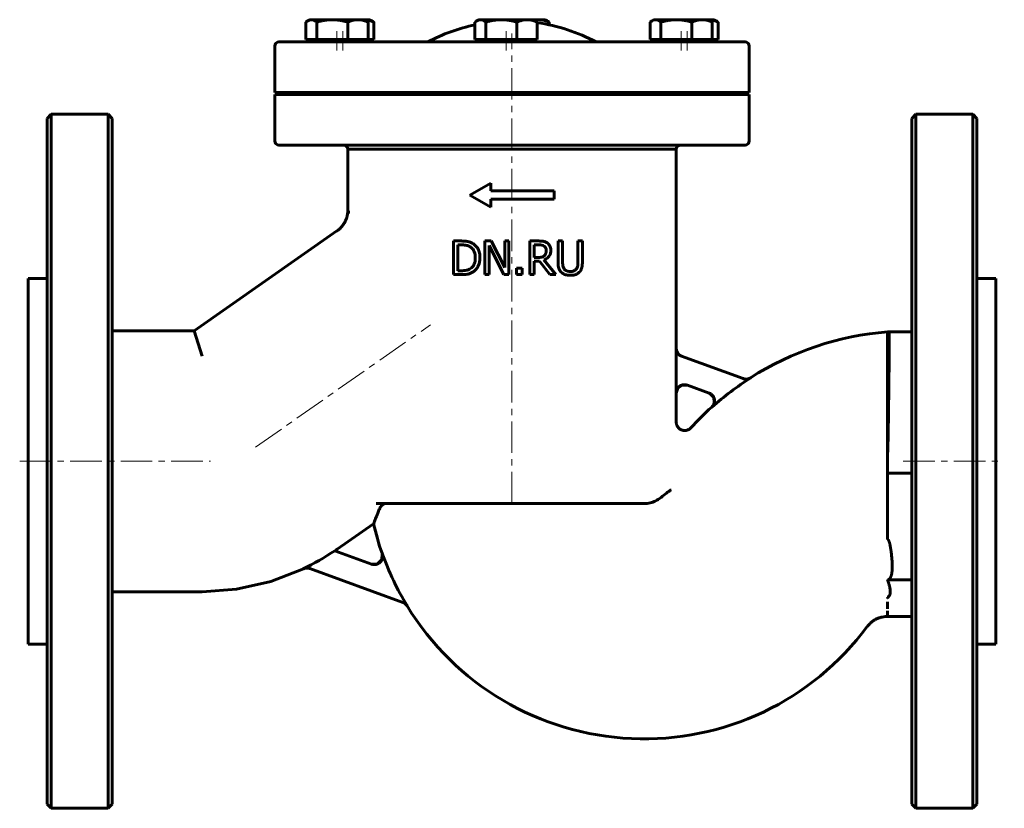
# Model space of a CAD drawing. Header units: millimetres. Extents: x -117 to 117, y -94 to 94.
import ezdxf

# ---------------------------------------------------------------- set-up
doc = ezdxf.new("R2010")
doc.units = ezdxf.units.MM
doc.linetypes.add('K5LT_AXLED', pattern=[12, 7.5, -1.5, 1.5, -1.5])
doc.linetypes.add('K5LT_BASIC', pattern=[0])
doc.layers.add('Системный слой (1)', color=7, linetype='Continuous', true_color=0x6c6c6c)

# ---------------------------------------------------------------- blocks, each defined once
blk = doc.blocks.new('U0')
at = {"layer": 'Системный слой (1)', "color": 143, "linetype": 'K5LT_BASIC', "lineweight": 60, "true_color": 0x33acca}
for p, q in [((39.04, 15.6), (39.04, 62.95)), ((39.03, -1.93), (39.04, 4.96))]:
    blk.add_line(p, q, dxfattribs=at)
blk = doc.blocks.new('U1')
at = {"layer": 'Системный слой (1)', "color": 143, "linetype": 'K5LT_BASIC', "lineweight": 60, "true_color": 0x33acca}
for p, q in [((39.43, 6.16), (39.04, 4.96)), ((40.46, 6.88), (39.43, 6.16)), ((41.72, 6.84), (40.46, 6.88))]:
    blk.add_line(p, q, dxfattribs=at)
blk = doc.blocks.new('U2')
at = {"layer": 'Системный слой (1)', "color": 143, "linetype": 'K5LT_BASIC', "lineweight": 60, "true_color": 0x33acca}
for p, q in [((-95, -11.25), (-95, 70.25)), ((-95, -92.75), (-95, -11.25))]:
    blk.add_line(p, q, dxfattribs=at)
blk = doc.blocks.new('U3')
at = {"layer": 'Системный слой (1)', "color": 143, "linetype": 'K5LT_BASIC', "lineweight": 60, "true_color": 0x33acca}
for p, q in [((89.24, 19.56), (89.25, -11.65)), ((89.25, -11.65), (89.24, -14.07))]:
    blk.add_line(p, q, dxfattribs=at)
blk = doc.blocks.new('U4')
at = {"layer": 'Системный слой (1)', "color": 143, "linetype": 'K5LT_BASIC', "lineweight": 60, "true_color": 0x33acca}
for p, q in [((-30.92, -34.59), (-31.97, -35.63)), ((-30.87, -33.13), (-30.92, -34.59)), ((-31.97, -35.63), (-33.44, -35.67))]:
    blk.add_line(p, q, dxfattribs=at)
blk = doc.blocks.new('U5')
at = {"layer": 'Системный слой (1)', "color": 143, "linetype": 'K5LT_BASIC', "lineweight": 60, "true_color": 0x33acca}
for start, end in [(94.5249, 122.5215), (131.8698, 137.4936)]:
    blk.add_arc((94.85, -51.25), 71, start, end, dxfattribs=at)
blk = doc.blocks.new('U6')
at = {"layer": 'Системный слой (1)', "color": 143, "linetype": 'K5LT_BASIC', "lineweight": 60, "true_color": 0x33acca}
for start, end in [(192.9963, 199.3563), (211.3705, 323.4517)]:
    blk.add_arc((31.4, -11.25), 66, start, end, dxfattribs=at)
blk = doc.blocks.new('U7')
at = {"layer": 'Системный слой (1)', "color": 143, "linetype": 'K5LT_BASIC', "lineweight": 60, "true_color": 0x33acca}
for p, q in [((-41.9, -32.39), (-42.09, -32.52)), ((-41.71, -32.26), (-41.9, -32.39)), ((-41.52, -32.12), (-41.71, -32.26)), ((-49.57, -36.82), (-57.33, -39.82)), ((-65.44, -41.65), (-73.64, -42.25)), ((-57.33, -39.82), (-65.44, -41.65))]:
    blk.add_line(p, q, dxfattribs=at)
blk = doc.blocks.new('U8')
at = {"layer": 'Системный слой (1)', "color": 143, "linetype": 'K5LT_BASIC', "lineweight": 60, "true_color": 0x33acca}
for p, q in [((47.01, 4.9), (46.81, 4.99)), ((47.95, 3.93), (47.01, 4.9)), ((47.85, 2.11), (48.08, 2.7)), ((48.08, 2.7), (47.95, 3.93)), ((47.46, 1.62), (47.47, 1.63)), ((47.46, 1.62), (47.46, 1.62)), ((47.46, 1.62), (47.46, 1.62)), ((47.46, 1.62), (47.46, 1.62)), ((47.46, 1.62), (47.46, 1.62)), ((47.46, 1.62), (47.46, 1.62)), ((47.46, 1.62), (47.46, 1.62)), ((47.47, 1.63), (47.49, 1.65)), ((47.47, 1.63), (47.47, 1.63)), ((47.49, 1.65), (47.52, 1.68)), ((47.52, 1.68), (47.57, 1.73)), ((47.57, 1.73), (47.68, 1.85)), ((47.68, 1.85), (47.85, 2.11))]:
    blk.add_line(p, q, dxfattribs=at)
blk = doc.blocks.new('U9')
at = {"layer": 'Системный слой (1)', "color": 143, "linetype": 'K5LT_BASIC', "lineweight": 60, "true_color": 0x33acca}
for p, q in [((47.43, 93.67), (46.7, 93.75)), ((48.18, 93.48), (47.43, 93.67)), ((48.99, 93.17), (48.18, 93.48))]:
    blk.add_line(p, q, dxfattribs=at)
blk = doc.blocks.new('U10')
at = {"layer": 'Системный слой (1)', "color": 143, "linetype": 'K5LT_BASIC', "lineweight": 60, "true_color": 0x33acca}
for p, q in [((33.55, 93.64), (33.28, 93.51)), ((33.82, 93.72), (33.55, 93.64)), ((34.09, 93.75), (33.82, 93.72)), ((32.97, 93.3), (32.8, 93.17)), ((33.12, 93.41), (32.97, 93.3)), ((33.28, 93.51), (33.12, 93.41))]:
    blk.add_line(p, q, dxfattribs=at)
blk = doc.blocks.new('U11')
at = {"layer": 'Системный слой (1)', "color": 143, "linetype": 'K5LT_BASIC', "lineweight": 60, "true_color": 0x33acca}
for p, q in [((-39.03, 63.08), (-39.04, 63.09)), ((-39.04, 63.09), (-39.04, 63.09)), ((-39.04, 63.09), (-39.04, 63.09)), ((-39.04, 63.09), (-39.04, 63.09)), ((-39.04, 63.09), (-39.04, 63.09)), ((-39.04, 63.09), (-39.04, 63.09)), ((-39.04, 63.09), (-39.04, 63.09)), ((-39.04, 63.09), (-39.04, 63.09)), ((-39.02, 63.08), (-39.03, 63.08)), ((-39.03, 63.08), (-39.03, 63.08)), ((-39.03, 63.08), (-39.03, 63.08)), ((-39.03, 63.08), (-39.03, 63.08)), ((-39.03, 63.08), (-39.03, 63.08)), ((-39.03, 63.08), (-39.03, 63.08)), ((-39, 63.08), (-39.02, 63.08)), ((-39.02, 63.08), (-39.02, 63.08)), ((-39.02, 63.08), (-39.02, 63.08)), ((-39.02, 63.08), (-39.02, 63.08)), ((-38.98, 63.07), (-39, 63.08)), ((-38.97, 63.07), (-38.98, 63.07)), ((-38.95, 63.06), (-38.97, 63.07)), ((-38.97, 63.07), (-38.97, 63.07)), ((-38.97, 63.07), (-38.97, 63.07)), ((-38.97, 63.07), (-38.97, 63.07)), ((-38.94, 63.06), (-38.95, 63.06)), ((-38.93, 63.06), (-38.94, 63.06)), ((-38.94, 63.06), (-38.94, 63.06)), ((-38.94, 63.06), (-38.94, 63.06)), ((-38.91, 63.05), (-38.93, 63.06)), ((-38.87, 63.04), (-38.91, 63.05)), ((-38.85, 63.04), (-38.87, 63.04)), ((-38.84, 63.04), (-38.85, 63.04)), ((-38.84, 63.03), (-38.84, 63.04)), ((-38.79, 63.02), (-38.84, 63.03)), ((-38.84, 63.03), (-38.84, 63.03)), ((-38.75, 63.01), (-38.79, 63.02)), ((-38.72, 63), (-38.75, 63.01)), ((-38.71, 63), (-38.72, 63)), ((-38.7, 63), (-38.71, 63)), ((-38.71, 63), (-38.71, 63)), ((-38.62, 62.98), (-38.7, 63)), ((-38.58, 62.97), (-38.62, 62.98)), ((-38.56, 62.96), (-38.58, 62.97)), ((-38.55, 62.96), (-38.56, 62.96)), ((-38.54, 62.96), (-38.55, 62.96)), ((-38.53, 62.96), (-38.54, 62.96)), ((-38.54, 62.96), (-38.54, 62.96)), ((-38.54, 62.96), (-38.54, 62.96)), ((-38.54, 62.96), (-38.54, 62.96)), ((-38.54, 62.96), (-38.54, 62.96)), ((-38.53, 62.95), (-38.53, 62.96)), ((-38.52, 62.95), (-38.53, 62.95)), ((-38.53, 62.95), (-38.53, 62.95)), ((-38.53, 62.95), (-38.53, 62.95))]:
    blk.add_line(p, q, dxfattribs=at)
blk = doc.blocks.new('U12')
at = {"layer": 'Системный слой (1)', "color": 143, "linetype": 'K5LT_BASIC', "lineweight": 60, "true_color": 0x33acca}
for start, end in [(101.946439, 118.072487), (61.927513, 81.901306)]:
    blk.add_arc((0, 50.9499), 42.5, start, end, dxfattribs=at)
blk = doc.blocks.new('U13')
at = {"layer": 'Системный слой (1)', "color": 143, "linetype": 'K5LT_BASIC', "lineweight": 60, "true_color": 0x33acca}
for p, q in [((-56.38, 75.95), (31.62, 75.95)), ((31.62, 75.95), (56.38, 75.95))]:
    blk.add_line(p, q, dxfattribs=at)
blk = doc.blocks.new('U14')
at = {"layer": 'Системный слой (1)', "color": 143, "linetype": 'K5LT_BASIC', "lineweight": 60, "true_color": 0x33acca}
for p, q in [((95, -11.25), (95, 70.25)), ((95, -92.75), (95, -11.25))]:
    blk.add_line(p, q, dxfattribs=at)
blk = doc.blocks.new('U15')
at = {"layer": 'Системный слой (1)', "color": 143, "linetype": 'K5LT_BASIC', "lineweight": 60, "true_color": 0x33acca}
for p, q in [((5.67, 93.7), (5.31, 93.63)), ((6.03, 93.74), (5.67, 93.7)), ((6.39, 93.75), (6.03, 93.74))]:
    blk.add_line(p, q, dxfattribs=at)
blk = doc.blocks.new('U16')
at = {"layer": 'Системный слой (1)', "color": 143, "linetype": 'K5LT_BASIC', "lineweight": 60, "true_color": 0x33acca}
for p, q in [((-8.05, 93.64), (-8.32, 93.51)), ((-7.78, 93.72), (-8.05, 93.64)), ((-7.51, 93.75), (-7.78, 93.72)), ((-8.63, 93.3), (-8.8, 93.17)), ((-8.48, 93.41), (-8.63, 93.3)), ((-8.32, 93.51), (-8.48, 93.41))]:
    blk.add_line(p, q, dxfattribs=at)
blk = doc.blocks.new('U17')
at = {"layer": 'Системный слой (1)', "color": 143, "linetype": 'K5LT_BASIC', "lineweight": 60, "true_color": 0x33acca}
for p, q in [((-48.24, 93.64), (-48.52, 93.51)), ((-47.98, 93.72), (-48.24, 93.64)), ((-47.71, 93.75), (-47.98, 93.72)), ((-48.83, 93.3), (-48.99, 93.17)), ((-48.67, 93.41), (-48.83, 93.3)), ((-48.52, 93.51), (-48.67, 93.41))]:
    blk.add_line(p, q, dxfattribs=at)
blk = doc.blocks.new('U18')
at = {"layer": 'Системный слой (1)', "color": 143, "linetype": 'K5LT_BASIC', "lineweight": 60, "true_color": 0x33acca}
for p, q in [((-34.37, 93.67), (-35.1, 93.75)), ((-33.61, 93.48), (-34.37, 93.67)), ((-32.8, 93.17), (-33.61, 93.48))]:
    blk.add_line(p, q, dxfattribs=at)

msp = doc.modelspace()

# ---------------------------------------------------------------- linework, layer by layer
at = {"layer": 'Системный слой (1)', "color": 143, "linetype": 'K5LT_BASIC', "lineweight": 60, "true_color": 0x33acca}
for p, q in [((-48.1, 93.75), (-48.52, 93.51)), ((-48.1, 93.75), (-47.71, 93.75)), ((-47.71, 93.75), (-42.73, 93.75)), ((-42.73, 93.75), (-36.62, 93.75)), ((-36.62, 93.75), (-35.1, 93.75)), ((-35.1, 93.75), (-34.68, 93.51)), ((-35.1, 93.75), (-33.7, 93.75)), ((-33.7, 93.75), (-33.28, 93.51)), ((-7.91, 93.75), (-8.32, 93.51)), ((-7.91, 93.75), (-7.51, 93.75)), ((-7.51, 93.75), (-2.53, 93.75)), ((-2.53, 93.75), (3.58, 93.75)), ((3.58, 93.75), (5.09, 93.75)), ((5.09, 93.75), (6.39, 93.75)), ((5.09, 93.75), (5.51, 93.51)), ((6.39, 93.75), (7.91, 93.75)), ((7.91, 93.75), (8.32, 93.51)), ((33.7, 93.75), (33.28, 93.51)), ((33.7, 93.75), (34.09, 93.75)), ((34.09, 93.75), (39.07, 93.75)), ((39.07, 93.75), (45.18, 93.75)), ((45.18, 93.75), (46.7, 93.75)), ((46.7, 93.75), (48.1, 93.75)), ((46.7, 93.75), (47.12, 93.51)), ((48.1, 93.75), (48.52, 93.51)), ((-48.99, 89.05), (-48.99, 93.17)), ((-46.42, 89.05), (-46.42, 93.17)), ((-39.03, 89.05), (-39.03, 93.17)), ((-34.21, 89.05), (-34.21, 93.17)), ((-32.8, 89.05), (-32.8, 93.17)), ((-8.8, 89.05), (-8.8, 93.17)), ((-6.23, 89.05), (-6.23, 93.17)), ((1.17, 89.05), (1.17, 93.17)), ((5.99, 89.05), (5.99, 93.17)), ((8.8, 92.53), (8.8, 93.17)), ((32.8, 89.05), (32.8, 93.17)), ((35.38, 89.05), (35.38, 93.17)), ((42.77, 89.05), (42.77, 93.17)), ((47.59, 89.05), (47.59, 93.17)), ((48.99, 89.05), (48.99, 93.17)), ((-47.71, 89.05), (-48.99, 89.05)), ((-48.1, 89.05), (-48.1, 88.45)), ((-46.42, 89.05), (-47.71, 89.05)), ((-42.73, 89.05), (-46.42, 89.05)), ((-39.03, 89.05), (-42.73, 89.05)), ((-36.62, 89.05), (-39.03, 89.05)), ((-34.21, 89.05), (-36.62, 89.05)), ((-35.1, 89.05), (-35.1, 88.45)), ((-32.8, 89.05), (-34.21, 89.05)), ((-33.7, 89.05), (-33.7, 88.45)), ((-7.51, 89.05), (-8.8, 89.05)), ((-7.91, 89.05), (-7.91, 88.45)), ((-6.23, 89.05), (-7.51, 89.05)), ((-2.53, 89.05), (-6.23, 89.05)), ((1.17, 89.05), (-2.53, 89.05)), ((3.58, 89.05), (1.17, 89.05)), ((5.99, 89.05), (3.58, 89.05)), ((5.09, 89.05), (5.09, 88.45)), ((34.09, 89.05), (32.8, 89.05)), ((33.7, 89.05), (33.7, 88.45)), ((35.38, 89.05), (34.09, 89.05)), ((39.07, 89.05), (35.38, 89.05)), ((42.77, 89.05), (39.07, 89.05)), ((45.18, 89.05), (42.77, 89.05)), ((47.59, 89.05), (45.18, 89.05)), ((46.7, 89.05), (46.7, 88.45)), ((48.99, 89.05), (47.59, 89.05)), ((48.1, 89.05), (48.1, 88.45)), ((-56.38, 76.45), (-56.38, 87.45)), ((55.38, 88.45), (-55.38, 88.45)), ((56.38, 76.45), (56.38, 87.45)), ((-56.38, 76.45), (56.38, 76.45)), ((-56.38, 64.95), (-56.38, 75.95)), ((-16.69, 75.95), (-15.98, 76.45)), ((-15.32, 76.45), (-14.97, 75.95)), ((-7.5, 75.95), (-7.5, 76.45)), ((7.5, 75.95), (7.5, 76.45)), ((56.38, 64.95), (56.38, 75.95)), ((-109.5, 71.25), (-110.5, 70.25)), ((-110.5, -92.75), (-110.5, 70.25)), ((-96, 71.25), (-109.5, 71.25)), ((-109.5, -93.75), (-109.5, 71.25)), ((-96, 71.25), (-96, -11.25)), ((-95, 70.25), (-96, 71.25)), ((95, 70.25), (96, 71.25)), ((96, 71.25), (96, -11.25)), ((96, 71.25), (109.5, 71.25)), ((109.5, 71.25), (110.5, 70.25)), ((109.5, -93.75), (109.5, 71.25)), ((110.5, -92.75), (110.5, 70.25)), ((-55.38, 63.95), (55.38, 63.95)), ((-38.52, 62.95), (-39.05, 62.95)), ((-39.04, 62.95), (39.04, 62.95)), ((-39.04, 47.95), (-39.04, 62.95)), ((-38.52, 62.95), (39.04, 62.95)), ((-10, 52.04), (-5, 54.87)), ((-5, 53.04), (-5, 54.87)), ((-10, 52.04), (-5, 49.2)), ((-5, 53.04), (10, 53.04)), ((10, 51.04), (10, 53.04)), ((-5, 49.2), (-5, 51.04)), ((-5, 51.04), (10, 51.04)), ((-38.52, 47.95), (-39.05, 47.95)), ((-75.53, 19.75), (-41.59, 43.51)), ((-12.09, 41.14), (-13.92, 41.14)), ((-13.92, 41.14), (-13.92, 33.14)), ((-12.85, 40.21), (-12.04, 40.21)), ((-12.85, 34.06), (-12.85, 40.21)), ((-4.94, 41.14), (-6.45, 41.14)), ((-6.45, 41.14), (-6.45, 33.14)), ((-5.46, 40.03), (-1.92, 33.14)), ((-5.46, 33.14), (-5.46, 40.03)), ((-1.72, 34.8), (-4.94, 41.14)), ((-1.72, 41.14), (-1.72, 34.8)), ((-0.73, 41.14), (-1.72, 41.14)), ((-0.73, 33.14), (-0.73, 41.14)), ((6.29, 41.14), (4.22, 41.14)), ((4.22, 41.14), (4.22, 33.14)), ((5.29, 40.21), (6.34, 40.21)), ((5.29, 37.21), (5.29, 40.21)), ((10.95, 41.14), (10.95, 36.14)), ((12.02, 41.14), (10.95, 41.14)), ((12.02, 36.14), (12.02, 41.14)), ((16.74, 41.14), (15.68, 41.14)), ((15.68, 41.14), (15.68, 36.12)), ((16.74, 36.14), (16.74, 41.14)), ((6.22, 37.21), (5.29, 37.21)), ((5.29, 33.14), (5.29, 36.32)), ((5.29, 36.32), (6.51, 36.32)), ((6.51, 36.32), (9.03, 33.14)), ((10.41, 33.14), (7.57, 36.62)), ((-13.92, 33.14), (-12.07, 33.14)), ((-12.04, 34.06), (-12.85, 34.06)), ((-6.45, 33.14), (-5.46, 33.14)), ((-1.92, 33.14), (-0.73, 33.14)), ((2.38, 34.67), (1.1, 34.67)), ((1.1, 34.67), (1.1, 33.14)), ((1.1, 33.14), (2.38, 33.14)), ((2.38, 33.14), (2.38, 34.67)), ((4.22, 33.14), (5.29, 33.14)), ((9.03, 33.14), (10.41, 33.14)), ((-110.5, 32.25), (-115, 32.25)), ((-115, 32.25), (-115, -54.75)), ((110.5, 32.25), (115, 32.25)), ((115, 32.25), (115, -54.75)), ((-75.53, 19.75), (-95, 19.75)), ((-73.64, 13.75), (-75.53, 19.75)), ((89.24, 19.56), (95, 19.56)), ((89.68, 19.56), (89.68, 19.25)), ((39.01, 4.97), (39.01, 15.61)), ((89.65, 15.55), (89.64, 14.65)), ((54.96, 8.41), (40.32, 13.73)), ((41.69, 6.85), (46.84, 4.98)), ((39.03, -1.93), (39.03, -1.93)), ((-96, -11.25), (-96, -93.75)), ((89.24, -14.07), (89.25, -11.65)), ((96, -11.25), (96, -93.75)), ((89.24, -14.07), (95, -14.07)), ((89.24, -29.75), (89.24, -14.07)), ((-32.32, -21.25), (32.15, -21.25)), ((32.15, -21.25), (32.16, -21.25)), ((-41.52, -32.12), (-32.91, -26.09)), ((-33.4, -35.68), (-42.13, -32.5)), ((-48.07, -36.73), (-25.92, -44.79)), ((89.26, -39.44), (95, -39.44)), ((-73.64, -42.25), (-95, -42.25)), ((89.24, -46.32), (89.24, -44.64)), ((89.24, -48.13), (89.24, -46.8)), ((89.24, -48.13), (95, -48.13)), ((-110.5, -54.75), (-115, -54.75)), ((110.5, -54.75), (115, -54.75)), ((-109.5, -93.75), (-110.5, -92.75)), ((-95, -92.75), (-96, -93.75)), ((95, -92.75), (96, -93.75)), ((109.5, -93.75), (110.5, -92.75)), ((-96, -93.75), (-109.5, -93.75)), ((96, -93.75), (109.5, -93.75))]:
    msp.add_line(p, q, dxfattribs=at)
at = {"layer": 'Системный слой (1)', "color": 30, "linetype": 'K5LT_AXLED', "lineweight": 18, "true_color": 0xff8000}
for p, q in [((-41.6, 91.05), (-41.6, 86.45)), ((-40.2, 91.05), (-40.2, 86.45)), ((-1.41, 91.05), (-1.41, 86.45)), ((0, -21.25), (0, 90.45)), ((40.2, 91.05), (40.2, 86.45)), ((41.6, 91.05), (41.6, 86.45)), ((-60.94, -7.88), (-19.39, 21.21)), ((-117, -11.25), (-71.64, -11.25)), ((93, -11.25), (117, -11.25))]:
    msp.add_line(p, q, dxfattribs=at)
at = {"layer": 'Системный слой (1)', "color": 143, "linetype": 'K5LT_BASIC', "lineweight": 60, "true_color": 0x33acca}
for centre, radius, start, end in [((-55.38, 87.45), 1, 90, 180), ((55.38, 87.45), 1, 0, 90), ((-55.38, 64.95), 1, 180, 270), ((-40.04, 62.95), 1, 7.8931, 90), ((40.04, 62.95), 1, 90, 180), ((55.38, 64.95), 1, 270, 0), ((94.85, -51.25), 70.96, 122.4982, 131.8535), ((-73.64, 13.75), 55.96, 295.4139, 304.2614), ((31.4, -11.25), 65.96, 199.383, 211.4113)]:
    msp.add_arc(centre, radius, start, end, dxfattribs=at)
for points, weights in [([(-46.42, 93.17), (-47.11, 93.75), (-47.71, 93.75)], [1, 1.0379548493, 1]), ([(-42.73, 93.75), (-44.44, 93.75), (-46.42, 93.17)], [1, 1.0379548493, 1]), ([(-39.03, 93.17), (-41.01, 93.75), (-42.73, 93.75)], [1, 1.0379548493, 1]), ([(-36.62, 93.75), (-37.74, 93.75), (-39.03, 93.17)], [1, 1.0379548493, 1]), ([(-34.21, 93.17), (-35.5, 93.75), (-36.62, 93.75)], [1, 1.0379548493, 1]), ([(-6.23, 93.17), (-6.91, 93.75), (-7.51, 93.75)], [1, 1.0379548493, 1]), ([(-2.53, 93.75), (-4.25, 93.75), (-6.23, 93.17)], [1, 1.0379548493, 1]), ([(1.17, 93.17), (-0.81, 93.75), (-2.53, 93.75)], [1, 1.0379548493, 1]), ([(3.58, 93.75), (2.46, 93.75), (1.17, 93.17)], [1, 1.0379548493, 1]), ([(5.99, 93.17), (4.7, 93.75), (3.58, 93.75)], [1, 1.0379548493, 1]), ([(8.8, 93.17), (7.51, 93.75), (6.39, 93.75)], [1, 1.0379548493, 1]), ([(35.38, 93.17), (34.69, 93.75), (34.09, 93.75)], [1, 1.0379548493, 1]), ([(39.07, 93.75), (37.36, 93.75), (35.38, 93.17)], [1, 1.0379548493, 1]), ([(42.77, 93.17), (40.79, 93.75), (39.07, 93.75)], [1, 1.0379548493, 1]), ([(45.18, 93.75), (44.06, 93.75), (42.77, 93.17)], [1, 1.0379548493, 1]), ([(47.59, 93.17), (46.3, 93.75), (45.18, 93.75)], [1, 1.0379548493, 1]), ([(-34.68, 93.51), (-34.46, 93.38), (-34.21, 93.17)], [1.01724949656, 1.01325102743, 1]), ([(-33.28, 93.51), (-33.05, 93.38), (-32.8, 93.17)], [1.01724949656, 1.01325102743, 1]), ([(5.51, 93.51), (5.74, 93.38), (5.99, 93.17)], [1.01724949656, 1.01325102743, 1]), ([(8.32, 93.51), (8.55, 93.38), (8.8, 93.17)], [1.01724949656, 1.01325102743, 1]), ([(47.12, 93.51), (47.34, 93.38), (47.59, 93.17)], [1.01724949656, 1.01325102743, 1]), ([(48.52, 93.51), (48.75, 93.38), (48.99, 93.17)], [1.01724949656, 1.01325102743, 1])]:
    msp.add_rational_spline(points, weights, degree=2, dxfattribs=at)
for points, knots in [([(-39.05, 62.95), (-39.05, 62.95), (-39.05, 62.95), (-39.05, 62.95), (-39.05, 62.95), (-39.05, 62.95), (-39.05, 62.95), (-39.05, 62.96), (-39.05, 62.96), (-39.05, 62.96), (-39.05, 62.97), (-39.05, 62.98), (-39.05, 62.98), (-39.05, 63), (-39.05, 63.02), (-39.05, 63.05), (-39.05, 63.06), (-39.04, 63.08)], [0, 0, 0, 0, 0.002124, 0.002124, 0.068953, 0.068953, 0.172383, 0.172383, 0.362004, 0.362004, 0.724007, 0.724007, 1.430776, 1.430776, 2.809837, 2.809837, 4.614928, 4.614928, 4.614928, 4.614928]), ([(-41.59, 43.51), (-41.59, 43.51), (-41.59, 43.51), (-41.59, 43.51), (-41.59, 43.51), (-41.59, 43.52), (-41.58, 43.52), (-41.58, 43.52), (-41.57, 43.52), (-41.56, 43.53), (-41.55, 43.54), (-41.53, 43.55), (-41.52, 43.56), (-41.47, 43.6), (-41.44, 43.62), (-41.36, 43.68), (-41.3, 43.73), (-41.14, 43.86), (-41.03, 43.96), (-40.74, 44.23), (-40.56, 44.43), (-40.22, 44.84), (-40.07, 45.05), (-39.79, 45.5), (-39.66, 45.74), (-39.45, 46.21), (-39.36, 46.45), (-39.22, 46.92), (-39.16, 47.16), (-39.09, 47.59), (-39.07, 47.77), (-39.05, 47.95)], [0, 0, 0, 0, 0.008824, 0.008824, 0.022942, 0.022942, 0.049413, 0.049413, 0.100591, 0.100591, 0.201182, 0.201182, 0.4006, 0.4006, 0.795905, 0.795905, 1.579456, 1.579456, 3.132441, 3.132441, 6.010969, 6.010969, 8.919794, 8.919794, 11.808323, 11.808323, 14.568388, 14.568388, 17.264814, 17.264814, 19.259581, 19.259581, 19.259581, 19.259581]), ([(-9.23, 40.5), (-9.4, 40.61), (-9.58, 40.7), (-9.9, 40.84), (-10.04, 40.89), (-10.22, 40.94), (-10.27, 40.95), (-10.38, 40.98), (-10.44, 41), (-10.62, 41.03), (-10.75, 41.05), (-11, 41.09), (-11.11, 41.1), (-11.33, 41.11), (-11.45, 41.12), (-11.59, 41.13), (-11.59, 41.13), (-11.72, 41.13), (-11.84, 41.13), (-12, 41.14), (-12.05, 41.14), (-12.09, 41.14)], [-0.6096868, -0.6096868, -0.6096868, -0.6096868, -0.426214, -0.426214, -0.2917352, -0.2917352, -0.2500062, -0.2500062, -0.2074424, -0.2074424, -0.1373002, -0.1373002, -0.0942867, -0.0942867, -0.0539648, -0.0539648, -0.0513501, -0.0513501, -0.0148511, -0.0148511, 0, 0, 0, 0]), ([(-12.04, 40.21), (-11.94, 40.21), (-11.85, 40.21), (-11.67, 40.21), (-11.58, 40.2), (-11.34, 40.18), (-11.2, 40.17), (-11.04, 40.14), (-10.99, 40.13), (-10.92, 40.12), (-10.88, 40.11), (-10.85, 40.1), (-10.84, 40.1), (-10.84, 40.1), (-10.84, 40.1), (-10.52, 40.03), (-10.21, 39.9), (-9.93, 39.74)], [-0.1623268, -0.1623268, -0.1623268, -0.1623268, -0.153147, -0.153147, -0.1429818, -0.1429818, -0.1226946, -0.1226946, -0.112551, -0.112551, -0.1041362, -0.1041362, -0.1024074, -0.1024074, -0.1019411, -0.1019411, 0, 0, 0, 0]), ([(-7.61, 37.13), (-7.61, 37.5), (-7.64, 37.88), (-7.82, 38.69), (-7.96, 39), (-8.27, 39.6), (-8.54, 39.95), (-9, 40.34), (-9.11, 40.42), (-9.23, 40.5)], [-0.3021825, -0.3021825, -0.3021825, -0.3021825, -0.2472819, -0.2472819, -0.1808948, -0.1808948, -0.0436441, -0.0436441, 0, 0, 0, 0]), ([(8.32, 40.71), (8.14, 40.83), (7.95, 40.92), (7.73, 40.99), (7.71, 41), (7.66, 41.01), (7.64, 41.02), (7.58, 41.03), (7.55, 41.04), (7.5, 41.05), (7.47, 41.06), (7.4, 41.07), (7.33, 41.08), (7.24, 41.09), (7.17, 41.1), (7.14, 41.1), (7, 41.11), (6.89, 41.12), (6.72, 41.13), (6.66, 41.13), (6.49, 41.13), (6.39, 41.14), (6.29, 41.14)], [-0.3847717, -0.3847717, -0.3847717, -0.3847717, -0.189144, -0.189144, -0.171967, -0.171967, -0.1549173, -0.1549173, -0.1380641, -0.1380641, -0.1238731, -0.1238731, -0.1078791, -0.0920366, -0.0920366, -0.0837984, -0.0837984, -0.0500337, -0.0500337, -0.0317511, -0.0317511, 0, 0, 0, 0]), ([(6.34, 40.21), (6.69, 40.21), (6.94, 40.19), (7.3, 40.11), (7.46, 40.04), (7.61, 39.94)], [-0.1135747, -0.1135747, -0.1135747, -0.1135747, -0.0544475, -0.0544475, 0, 0, 0, 0]), ([(7.61, 39.94), (7.71, 39.88), (7.79, 39.81), (7.88, 39.69), (7.9, 39.66), (7.94, 39.6), (7.96, 39.57), (7.98, 39.53), (7.99, 39.51), (8, 39.48), (8.01, 39.46), (8.08, 39.29), (8.11, 39.13), (8.12, 38.93), (8.12, 38.91), (8.12, 38.88)], [-0.1133185, -0.1133185, -0.1133185, -0.1133185, -0.0870051, -0.0870051, -0.0779311, -0.0779311, -0.0686778, -0.0686778, -0.0638443, -0.0638443, -0.0583393, -0.0583393, -0.0080907, -0.0080907, 0, 0, 0, 0]), ([(9.23, 38.96), (9.23, 39.15), (9.21, 39.34), (9.14, 39.69), (9.08, 39.84), (8.93, 40.11), (8.79, 40.35), (8.45, 40.63), (8.39, 40.67), (8.32, 40.71)], [-0.4028647, -0.4028647, -0.4028647, -0.4028647, -0.2602194, -0.2602194, -0.1334633, -0.1334633, -0.0236426, -0.0236426, 0, 0, 0, 0]), ([(-9.93, 39.74), (-9.71, 39.6), (-9.51, 39.44), (-9.18, 39.03), (-9.05, 38.81), (-8.78, 38.11), (-8.72, 37.62), (-8.72, 37.14)], [-0.3022899, -0.3022899, -0.3022899, -0.3022899, -0.2235708, -0.2235708, -0.1441502, -0.1441502, 0, 0, 0, 0]), ([(7.67, 37.62), (7.58, 37.54), (7.49, 37.47), (7.24, 37.33), (7.1, 37.3), (6.78, 37.23), (6.5, 37.21), (6.22, 37.21)], [-0.1126125, -0.1126125, -0.1126125, -0.1126125, -0.1007408, -0.1007408, -0.0836371, -0.0836371, 0, 0, 0, 0]), ([(7.57, 36.62), (7.88, 36.73), (8.17, 36.89), (8.61, 37.28), (8.79, 37.48), (9.08, 37.99), (9.17, 38.27), (9.22, 38.7), (9.23, 38.83), (9.23, 38.96)], [-0.3271962, -0.3271962, -0.3271962, -0.3271962, -0.2148919, -0.2148919, -0.1301107, -0.1301107, -0.0395014, -0.0395014, 0, 0, 0, 0]), ([(8.12, 38.88), (8.12, 38.73), (8.11, 38.58), (8.07, 38.34), (8.05, 38.26), (8.02, 38.18), (8.01, 38.17), (8, 38.12), (7.98, 38.08), (7.9, 37.9), (7.81, 37.77), (7.68, 37.64), (7.68, 37.63), (7.67, 37.62)], [-0.1234236, -0.1234236, -0.1234236, -0.1234236, -0.0888929, -0.0888929, -0.0682636, -0.0682636, -0.0646233, -0.0646233, -0.0540904, -0.0540904, -0.0039214, -0.0039214, 0, 0, 0, 0]), ([(-8.72, 37.14), (-8.72, 36.78), (-8.75, 36.41), (-8.89, 35.83), (-8.99, 35.53), (-9.36, 34.97), (-9.58, 34.76), (-9.83, 34.59)], [-0.3717086, -0.3717086, -0.3717086, -0.3717086, -0.2031948, -0.2031948, -0.0945864, -0.0945864, 0, 0, 0, 0]), ([(-9.24, 33.78), (-9, 33.93), (-8.79, 34.12), (-8.4, 34.55), (-8.24, 34.8), (-7.91, 35.41), (-7.7, 35.92), (-7.62, 36.79), (-7.61, 36.96), (-7.61, 37.13)], [-0.5831724, -0.5831724, -0.5831724, -0.5831724, -0.4263103, -0.4263103, -0.2636811, -0.2636811, -0.0506261, -0.0506261, 0, 0, 0, 0]), ([(10.95, 36.14), (10.95, 35.38), (11.05, 34.94), (11.22, 34.39), (11.35, 34.13), (11.59, 33.84), (11.65, 33.77), (11.72, 33.71)], [-0.1991944, -0.1991944, -0.1991944, -0.1991944, -0.1167517, -0.1167517, -0.0275108, -0.0275108, 0, 0, 0, 0]), ([(12.36, 34.53), (12.24, 34.71), (12.16, 34.91), (12.05, 35.36), (12.03, 35.65), (12.02, 35.98), (12.02, 36.06), (12.02, 36.14)], [-0.1642154, -0.1642154, -0.1642154, -0.1642154, -0.0979183, -0.0979183, -0.0245578, -0.0245578, 0, 0, 0, 0]), ([(15.68, 36.12), (15.68, 35.86), (15.67, 35.58), (15.6, 35.14), (15.55, 34.91), (15.39, 34.62), (15.37, 34.57), (15.34, 34.53)], [-0.2206176, -0.2206176, -0.2206176, -0.2206176, -0.1015088, -0.1015088, -0.0165184, -0.0165184, 0, 0, 0, 0]), ([(15.98, 33.71), (16.11, 33.83), (16.23, 33.97), (16.42, 34.29), (16.5, 34.46), (16.62, 34.87), (16.72, 35.28), (16.74, 36.02), (16.74, 36.08), (16.74, 36.14)], [-0.5643883, -0.5643883, -0.5643883, -0.5643883, -0.3941599, -0.3941599, -0.224088, -0.224088, -0.0179345, -0.0179345, 0, 0, 0, 0]), ([(-12.07, 33.14), (-11.61, 33.14), (-11.09, 33.16), (-10.37, 33.28), (-9.99, 33.37), (-9.43, 33.66), (-9.33, 33.72), (-9.24, 33.78)], [-0.4820093, -0.4820093, -0.4820093, -0.4820093, -0.1949348, -0.1949348, -0.0337565, -0.0337565, 0, 0, 0, 0]), ([(-9.83, 34.59), (-10.24, 34.3), (-10.62, 34.21), (-11.2, 34.08), (-11.64, 34.06), (-12.04, 34.06)], [-0.1856011, -0.1856011, -0.1856011, -0.1856011, -0.1281444, -0.1281444, 0, 0, 0, 0]), ([(11.72, 33.71), (11.94, 33.48), (12.21, 33.31), (12.73, 33.1), (13.06, 33.01), (13.64, 32.97), (13.74, 32.97), (13.84, 32.97)], [-0.3693414, -0.3693414, -0.3693414, -0.3693414, -0.1836701, -0.1836701, -0.032949, -0.032949, 0, 0, 0, 0]), ([(13.84, 33.87), (13.67, 33.87), (13.48, 33.89), (13.15, 33.96), (13, 34.01), (12.71, 34.16), (12.58, 34.26), (12.43, 34.43), (12.39, 34.48), (12.36, 34.53)], [-0.1783261, -0.1783261, -0.1783261, -0.1783261, -0.1206622, -0.1206622, -0.0712128, -0.0712128, -0.0179231, -0.0179231, 0, 0, 0, 0]), ([(15.34, 34.53), (15.27, 34.43), (15.2, 34.35), (15.02, 34.19), (14.92, 34.13), (14.7, 34.02), (14.45, 33.91), (13.99, 33.88), (13.92, 33.87), (13.84, 33.87)], [-0.3589898, -0.3589898, -0.3589898, -0.3589898, -0.2562821, -0.2562821, -0.1487032, -0.1487032, -0.0234563, -0.0234563, 0, 0, 0, 0]), ([(13.84, 32.97), (14.21, 32.97), (14.59, 33), (15.33, 33.21), (15.61, 33.39), (15.86, 33.6), (15.92, 33.65), (15.98, 33.71)], [-0.1755924, -0.1755924, -0.1755924, -0.1755924, -0.1051679, -0.1051679, -0.0246347, -0.0246347, 0, 0, 0, 0]), ([(89.67, 18), (89.67, 18.16), (89.67, 18.38), (89.67, 18.65), (89.67, 18.83), (89.67, 18.98), (89.67, 19.13), (89.68, 19.21), (89.68, 19.25)], [0, 0, 0, 0, 2.506044, 3.785906, 5.085002, 6.368861, 7.436882, 9, 9, 9, 9]), ([(89.67, 18), (89.67, 17.8), (89.67, 17.49), (89.66, 17.07), (89.66, 16.72), (89.66, 16.47), (89.66, 16.3)], [0, 0, 0, 0, 2.952743, 4.243394, 5.286283, 7, 7, 7, 7]), ([(39.01, 15.61), (39.01, 15.54), (39.01, 15.47), (39.03, 15.32), (39.04, 15.25), (39.07, 15.1), (39.09, 15.03), (39.13, 14.92), (39.14, 14.89), (39.19, 14.79), (39.22, 14.72), (39.29, 14.59), (39.33, 14.52), (39.4, 14.42), (39.44, 14.37), (39.51, 14.29), (39.55, 14.25), (39.64, 14.16), (39.69, 14.11), (39.81, 14.01), (39.87, 13.97), (39.99, 13.89), (40.06, 13.85), (40.19, 13.79), (40.26, 13.76), (40.32, 13.73)], [0, 0, 0, 0, 0.0221076, 0.0221076, 0.0445709, 0.0445709, 0.0671123, 0.0671123, 0.0780973, 0.0780973, 0.1006517, 0.1006517, 0.1230678, 0.1230678, 0.1401681, 0.1401681, 0.1562606, 0.1562606, 0.1786972, 0.1786972, 0.2006788, 0.2006788, 0.2230907, 0.2230907, 0.2450989, 0.2450989, 0.2450989, 0.2450989]), ([(39.04, 15.6), (39.04, 15.14), (39.33, 14.33), (40.02, 13.84), (40.35, 13.72)], [0, 0, 0, 0, 0.571428, 1, 1, 1, 1]), ([(89.61, 11.08), (89.61, 11.56), (89.62, 12.24), (89.62, 13.03), (89.63, 13.5), (89.63, 14.04), (89.64, 14.4), (89.64, 14.65)], [0, 0, 0, 0, 2.921939, 4.207126, 5.286988, 6.164594, 8, 8, 8, 8]), ([(89.65, 15.55), (89.65, 15.65), (89.65, 15.77), (89.65, 16.02), (89.65, 16.18), (89.66, 16.3)], [0, 0, 0, 0, 2.176357, 2.922997, 6, 6, 6, 6]), ([(89.61, 11.08), (89.61, 10.9), (89.6, 10.19), (89.59, 9.25), (89.58, 8.34), (89.58, 7.76), (89.57, 7.39), (89.57, 7.12)], [0, 0, 0, 0, 1.114386, 4.625857, 5.898675, 6.513613, 8, 8, 8, 8]), ([(54.96, 8.41), (55.03, 8.38), (55.1, 8.36), (55.24, 8.33), (55.31, 8.32), (55.46, 8.3), (55.54, 8.29), (55.65, 8.29), (55.69, 8.29), (55.8, 8.3), (55.87, 8.3), (56.02, 8.33), (56.1, 8.34), (56.19, 8.37), (56.22, 8.37), (56.31, 8.4), (56.38, 8.43), (56.52, 8.49), (56.59, 8.52), (56.67, 8.57), (56.7, 8.59), (56.72, 8.6)], [0, 0, 0, 0, 0.0220254, 0.0220254, 0.0444695, 0.0444695, 0.0671385, 0.0671385, 0.0783835, 0.0783835, 0.1009841, 0.1009841, 0.1234821, 0.1234821, 0.1312386, 0.1312386, 0.1537706, 0.1537706, 0.1757994, 0.1757994, 0.1840746, 0.1840746, 0.1840746, 0.1840746]), ([(89.51, 2.48), (89.51, 2.84), (89.52, 3.41), (89.52, 4.19), (89.53, 4.88), (89.54, 5.55), (89.55, 6.31), (89.56, 6.82), (89.57, 7.12)], [0, 0, 0, 0, 1.958321, 3.176239, 4.485012, 5.889975, 7.121126, 9, 9, 9, 9]), ([(41.69, 6.85), (41.62, 6.88), (41.55, 6.9), (41.41, 6.93), (41.34, 6.95), (41.19, 6.96), (41.11, 6.97), (41, 6.97), (40.96, 6.97), (40.85, 6.96), (40.78, 6.96), (40.63, 6.93), (40.55, 6.92), (40.41, 6.88), (40.34, 6.86), (40.24, 6.82), (40.21, 6.8), (40.15, 6.78), (40.12, 6.76), (40.03, 6.72), (39.97, 6.68), (39.84, 6.6), (39.78, 6.55), (39.66, 6.45), (39.61, 6.4), (39.55, 6.34), (39.55, 6.34), (39.49, 6.28), (39.45, 6.22), (39.37, 6.12), (39.33, 6.07), (39.26, 5.95), (39.23, 5.89), (39.17, 5.77), (39.15, 5.73), (39.11, 5.61), (39.09, 5.54), (39.05, 5.39), (39.04, 5.32), (39.02, 5.17), (39.01, 5.1), (39.01, 5.01), (39.01, 4.99), (39.01, 4.97)], [0, 0, 0, 0, 0.0220151, 0.0220151, 0.0444423, 0.0444423, 0.06707, 0.06707, 0.0782442, 0.0782442, 0.1008479, 0.1008479, 0.1234571, 0.1234571, 0.1455901, 0.1455901, 0.1564624, 0.1564624, 0.1651401, 0.1651401, 0.1873652, 0.1873652, 0.2109913, 0.2109913, 0.2333879, 0.2333879, 0.2346174, 0.2346174, 0.257132, 0.257132, 0.2752215, 0.2752215, 0.2977338, 0.2977338, 0.3127094, 0.3127094, 0.3351752, 0.3351752, 0.3576725, 0.3576725, 0.379797, 0.379797, 0.3852324, 0.3852324, 0.3852324, 0.3852324]), ([(47.5, 1.61), (47.55, 1.66), (47.6, 1.71), (47.7, 1.82), (47.75, 1.88), (47.84, 2), (47.88, 2.06), (47.93, 2.16), (47.95, 2.19), (47.99, 2.29), (48.02, 2.36), (48.07, 2.49), (48.08, 2.54), (48.12, 2.67), (48.13, 2.74), (48.15, 2.87), (48.15, 2.92), (48.16, 3.05), (48.16, 3.12), (48.15, 3.27), (48.15, 3.35), (48.12, 3.49), (48.11, 3.56), (48.08, 3.67), (48.07, 3.7), (48.05, 3.75), (48.05, 3.75), (48.02, 3.83), (47.99, 3.9), (47.93, 4.03), (47.89, 4.09), (47.81, 4.22), (47.77, 4.28), (47.7, 4.36), (47.69, 4.39), (47.62, 4.46), (47.56, 4.52), (47.45, 4.62), (47.4, 4.67), (47.32, 4.72), (47.31, 4.73), (47.23, 4.79), (47.17, 4.83), (47.03, 4.9), (46.97, 4.93), (46.88, 4.96), (46.86, 4.97), (46.84, 4.98)], [0, 0, 0, 0, 0.0222175, 0.0222175, 0.0447066, 0.0447066, 0.0671513, 0.0671513, 0.07808, 0.07808, 0.1006012, 0.1006012, 0.1181847, 0.1181847, 0.1407067, 0.1407067, 0.1560971, 0.1560971, 0.1785758, 0.1785758, 0.2010924, 0.2010924, 0.2231323, 0.2231323, 0.2341545, 0.2341545, 0.2363737, 0.2363737, 0.2584681, 0.2584681, 0.2809574, 0.2809574, 0.3036044, 0.3036044, 0.3123277, 0.3123277, 0.3349339, 0.3349339, 0.3574131, 0.3574131, 0.3629764, 0.3629764, 0.3855062, 0.3855062, 0.4075287, 0.4075287, 0.4136315, 0.4136315, 0.4136315, 0.4136315]), ([(89.51, 2.48), (89.51, 2.34), (89.51, 2.05), (89.49, 0.99), (89.48, -0.17), (89.46, -1.29), (89.45, -1.6), (89.45, -1.69)], [0, 0, 0, 0, 0.853131, 1.690553, 6.232837, 7.521898, 8, 8, 8, 8]), ([(42.51, -3.28), (42.51, -3.28), (42.5, -3.28), (42.5, -3.28), (42.5, -3.29), (42.5, -3.29), (42.49, -3.29), (42.49, -3.3), (42.48, -3.31), (42.47, -3.32), (42.46, -3.33), (42.43, -3.36), (42.41, -3.38), (42.34, -3.44), (42.3, -3.47), (42.19, -3.56), (42.12, -3.61), (41.96, -3.7), (41.88, -3.74), (41.71, -3.81), (41.63, -3.84), (41.46, -3.88), (41.39, -3.89), (41.22, -3.92), (41.14, -3.92), (40.96, -3.92), (40.87, -3.92), (40.7, -3.9), (40.61, -3.88), (40.43, -3.83), (40.35, -3.8), (40.18, -3.73), (40.1, -3.69), (39.95, -3.61), (39.88, -3.56), (39.75, -3.46), (39.69, -3.41), (39.57, -3.29), (39.52, -3.23), (39.41, -3.09), (39.36, -3.02), (39.27, -2.87), (39.23, -2.79), (39.16, -2.64), (39.14, -2.57), (39.09, -2.41), (39.07, -2.33), (39.04, -2.14), (39.03, -2.03), (39.03, -1.93)], [0, 0, 0, 0, 0.016769, 0.016769, 0.041923, 0.041923, 0.088039, 0.088039, 0.176078, 0.176078, 0.347963, 0.347963, 0.683348, 0.683348, 1.337351, 1.337351, 2.389116, 2.389116, 3.457908, 3.457908, 4.523574, 4.523574, 5.482464, 5.482464, 6.495783, 6.495783, 7.54545, 7.54545, 8.617738, 8.617738, 9.693803, 9.693803, 10.751628, 10.751628, 11.745613, 11.745613, 12.687938, 12.687938, 13.735611, 13.735611, 14.780464, 14.780464, 15.801418, 15.801418, 16.712433, 16.712433, 17.757411, 17.757411, 18.998952, 18.998952, 18.998952, 18.998952]), ([(89.43, -3.23), (89.43, -3), (89.43, -2.7), (89.44, -2.19), (89.45, -1.9), (89.45, -1.69)], [0, 0, 0, 0, 2.599536, 3.518834, 6, 6, 6, 6]), ([(89.26, -10.83), (89.26, -10.74), (89.26, -10.62), (89.26, -10.4), (89.26, -10.13), (89.27, -9.74), (89.28, -9.23), (89.29, -8.59), (89.31, -7.94), (89.33, -7.31), (89.36, -6.36), (89.38, -5.61), (89.39, -5.06)], [0, 0, 0, 0, 0.379613, 0.828442, 1.461369, 2.215601, 3.466959, 4.908093, 6.539001, 7.858056, 9.175456, 13, 13, 13, 13]), ([(37.78, -18.04), (37.77, -18.04), (37.77, -18.04), (37.38, -18.29), (37.05, -18.54), (36.32, -19.12), (35.9, -19.47), (34.97, -20.16), (34.51, -20.46), (33.67, -20.89), (33.28, -21.06), (32.64, -21.21), (32.4, -21.25), (32.16, -21.25)], [-0.000713, -0.000713, -0.000713, -0.000713, 0, 0, 0.1424643, 0.1424643, 0.3192839, 0.3192839, 0.4803581, 0.4803581, 0.6009269, 0.6009269, 0.6704238, 0.6704238, 0.6704238, 0.6704238]), ([(-32.91, -26.09), (-32.91, -26.09), (-32.91, -26.09), (-32.9, -26.08), (-32.86, -25.97), (-32.67, -25.48), (-32.48, -25), (-32.03, -23.87), (-31.8, -23.3), (-31.54, -22.66)], [3.471682, 3.471682, 3.471682, 3.471682, 3.501799, 3.501799, 3.952124, 3.952124, 4.612814, 4.612814, 5.111114, 5.111114, 5.111114, 5.111114]), ([(-29.8, -21.25), (-29.88, -21.25), (-29.95, -21.26), (-30.1, -21.28), (-30.18, -21.29), (-30.28, -21.33), (-30.32, -21.34), (-30.42, -21.38), (-30.49, -21.41), (-30.63, -21.48), (-30.69, -21.53), (-30.78, -21.59), (-30.81, -21.61), (-30.9, -21.69), (-30.96, -21.74), (-31.07, -21.87), (-31.13, -21.94), (-31.2, -22.03), (-31.21, -22.05), (-31.28, -22.15), (-31.33, -22.23), (-31.43, -22.41), (-31.47, -22.5), (-31.52, -22.61), (-31.53, -22.63), (-31.54, -22.66)], [0, 0, 0, 0, 0.0471433, 0.0471433, 0.0956433, 0.0956433, 0.1187833, 0.1187833, 0.1682946, 0.1682946, 0.2190214, 0.2190214, 0.2390042, 0.2390042, 0.2912111, 0.2912111, 0.3442762, 0.3442762, 0.3599381, 0.3599381, 0.4140481, 0.4140481, 0.4683434, 0.4683434, 0.4807862, 0.4807862, 0.4807862, 0.4807862]), ([(89.26, -39.44), (89.3, -39.44), (89.35, -39.43), (89.41, -39.42), (89.45, -39.4), (89.51, -39.38), (89.57, -39.34), (89.62, -39.3), (89.68, -39.25), (89.74, -39.19), (89.8, -39.11), (89.86, -39.03), (89.92, -38.94), (89.97, -38.84), (90.02, -38.73), (90.07, -38.59), (90.11, -38.47), (90.15, -38.34), (90.2, -38.18), (90.25, -37.95), (90.29, -37.69), (90.33, -37.4), (90.36, -37.09), (90.38, -36.7), (90.39, -36.22), (90.37, -35.61), (90.34, -34.97), (90.29, -34.43), (90.25, -33.98), (90.2, -33.52), (90.15, -33.06), (90.1, -32.7), (90.06, -32.44), (90.03, -32.19), (89.99, -31.95), (89.95, -31.72), (89.91, -31.5), (89.87, -31.29), (89.82, -31.06), (89.77, -30.84), (89.72, -30.65), (89.68, -30.5), (89.65, -30.39), (89.61, -30.29), (89.58, -30.21), (89.56, -30.14), (89.53, -30.07), (89.5, -30.02), (89.48, -29.98), (89.46, -29.93), (89.43, -29.89), (89.4, -29.85), (89.37, -29.82), (89.35, -29.79), (89.32, -29.77), (89.29, -29.76), (89.27, -29.75), (89.25, -29.75), (89.24, -29.75)], [0, 0, 0, 0, 0.433588, 0.660876, 0.908093, 1.036674, 1.519114, 1.948137, 2.226375, 2.765289, 3.395528, 4.102324, 4.70421, 5.333662, 6.267138, 7.194259, 8.174069, 8.745389, 9.853364, 11.539703, 13.386801, 14.950413, 17.173744, 19.394222, 22.305738, 25.967318, 30.506579, 33.621467, 35.187261, 38.296619, 41.330809, 42.822065, 44.248733, 45.623155, 46.905313, 48.147103, 49.28172, 50.349586, 51.628371, 52.808963, 53.894211, 54.561784, 55.18742, 55.706207, 56.161032, 56.531648, 56.881897, 57.171509, 57.420678, 57.607174, 57.891043, 58.117629, 58.343144, 58.524191, 58.633695, 58.792788, 58.945752, 59, 59, 59, 59]), ([(-33.4, -35.68), (-33.33, -35.71), (-33.25, -35.73), (-33.11, -35.76), (-33.04, -35.78), (-32.89, -35.8), (-32.81, -35.8), (-32.7, -35.8), (-32.67, -35.8), (-32.57, -35.8), (-32.5, -35.79), (-32.37, -35.78), (-32.29, -35.76), (-32.15, -35.73), (-32.08, -35.7), (-31.96, -35.66), (-31.92, -35.64), (-31.81, -35.59), (-31.74, -35.55), (-31.63, -35.49), (-31.59, -35.46), (-31.49, -35.39), (-31.43, -35.34), (-31.33, -35.25), (-31.29, -35.21), (-31.2, -35.11), (-31.15, -35.06), (-31.06, -34.94), (-31.02, -34.87), (-30.94, -34.74), (-30.91, -34.68), (-30.86, -34.58), (-30.85, -34.55), (-30.82, -34.48), (-30.81, -34.44), (-30.78, -34.34), (-30.76, -34.27), (-30.73, -34.12), (-30.72, -34.05), (-30.71, -33.93), (-30.71, -33.88), (-30.71, -33.75), (-30.71, -33.68), (-30.73, -33.53), (-30.74, -33.46), (-30.77, -33.31), (-30.79, -33.24), (-30.81, -33.16), (-30.82, -33.15), (-30.82, -33.14)], [0, 0, 0, 0, 0.0222973, 0.0222973, 0.0448274, 0.0448274, 0.0672192, 0.0672192, 0.0783938, 0.0783938, 0.0971785, 0.0971785, 0.1196186, 0.1196186, 0.142056, 0.142056, 0.1567343, 0.1567343, 0.1792285, 0.1792285, 0.1943464, 0.1943464, 0.2168991, 0.2168991, 0.2349281, 0.2349281, 0.2574143, 0.2574143, 0.2799817, 0.2799817, 0.3021625, 0.3021625, 0.3129693, 0.3129693, 0.3237526, 0.3237526, 0.3459988, 0.3459988, 0.3685275, 0.3685275, 0.3830366, 0.3830366, 0.4055515, 0.4055515, 0.4280474, 0.4280474, 0.4500913, 0.4500913, 0.4531329, 0.4531329, 0.4531329, 0.4531329]), ([(-48.07, -36.73), (-48.14, -36.7), (-48.21, -36.68), (-48.36, -36.64), (-48.43, -36.63), (-48.58, -36.61), (-48.65, -36.61), (-48.77, -36.61), (-48.8, -36.61), (-48.92, -36.61), (-48.99, -36.62), (-49.12, -36.64), (-49.18, -36.65), (-49.31, -36.68), (-49.38, -36.7), (-49.51, -36.75), (-49.57, -36.77), (-49.62, -36.8)], [0, 0, 0, 0, 0.0221225, 0.0221225, 0.0446153, 0.0446153, 0.0672237, 0.0672237, 0.0784454, 0.0784454, 0.1009842, 0.1009842, 0.1189033, 0.1189033, 0.1412054, 0.1412054, 0.1593479, 0.1593479, 0.1593479, 0.1593479]), ([(89.26, -39.44), (89.27, -39.46), (89.28, -39.51), (89.31, -39.58), (89.33, -39.65), (89.36, -39.73), (89.39, -39.82), (89.43, -39.93), (89.46, -40.05), (89.52, -40.23), (89.59, -40.45), (89.66, -40.71), (89.71, -40.91), (89.77, -41.14), (89.83, -41.44), (89.87, -41.71), (89.89, -41.91), (89.91, -42.07), (89.91, -42.23), (89.91, -42.44), (89.9, -42.56), (89.87, -42.71), (89.85, -42.82), (89.82, -42.91), (89.79, -43), (89.76, -43.07), (89.72, -43.13), (89.69, -43.19), (89.66, -43.23), (89.64, -43.26)], [0, 0, 0, 0, 0.564508, 1.130754, 1.698868, 2.27069, 2.844446, 4.007106, 4.793561, 5.785641, 8.195332, 10.0132, 11.811089, 12.996024, 15.336453, 18.758914, 19.321624, 19.879168, 22.574397, 23.088715, 24.587306, 25.530799, 26.42811, 27.285999, 27.701528, 28.502218, 28.890313, 29.267284, 30, 30, 30, 30]), ([(89.64, -43.26), (89.6, -43.32), (89.52, -43.41), (89.44, -43.51), (89.38, -43.58), (89.35, -43.62), (89.32, -43.66), (89.3, -43.68), (89.29, -43.7), (89.28, -43.72), (89.27, -43.73), (89.26, -43.75), (89.26, -43.76), (89.26, -43.77), (89.26, -43.77)], [0, 0, 0, 0, 4.74953, 8.200872, 9.558622, 10.75558, 11.807977, 12.661076, 13.239413, 13.594529, 14.046748, 14.477695, 14.80258, 15, 15, 15, 15]), ([(-24.89, -45.63), (-24.93, -45.57), (-24.97, -45.51), (-25.07, -45.39), (-25.12, -45.33), (-25.22, -45.22), (-25.28, -45.17), (-25.39, -45.07), (-25.46, -45.03), (-25.58, -44.95), (-25.65, -44.91), (-25.78, -44.84), (-25.85, -44.81), (-25.92, -44.79)], [0, 0, 0, 0, 0.0221632, 0.0221632, 0.0449855, 0.0449855, 0.0678077, 0.0678077, 0.0903828, 0.0903828, 0.113008, 0.113008, 0.1356332, 0.1356332, 0.1356332, 0.1356332]), ([(84.42, -50.55), (84.43, -50.55), (84.43, -50.54), (84.44, -50.54), (84.44, -50.53), (84.45, -50.52), (84.46, -50.51), (84.48, -50.48), (84.5, -50.46), (84.54, -50.4), (84.57, -50.37), (84.66, -50.26), (84.71, -50.19), (84.89, -49.99), (85.02, -49.87), (85.34, -49.57), (85.55, -49.4), (85.99, -49.08), (86.22, -48.94), (86.7, -48.69), (86.95, -48.58), (87.45, -48.4), (87.7, -48.32), (88.21, -48.21), (88.46, -48.17), (88.89, -48.14), (89.07, -48.13), (89.24, -48.13)], [0, 0, 0, 0, 0.042488, 0.042488, 0.106219, 0.106219, 0.22306, 0.22306, 0.446121, 0.446121, 0.88162, 0.88162, 1.731373, 1.731373, 3.388393, 3.388393, 5.895405, 5.895405, 8.442792, 8.442792, 10.980739, 10.980739, 13.46095, 13.46095, 15.854238, 15.854238, 17.512406, 17.512406, 17.512406, 17.512406])]:
    msp.add_open_spline(points, degree=3, knots=knots, dxfattribs=at)
for points in [[(56.68, 8.62), (56.16, 8.29), (55.49, 8.21), (54.92, 8.42)], [(89.43, -3.23), (89.42, -3.83), (89.4, -4.44), (89.39, -5.06)], [(89.26, -10.83), (89.26, -11.13), (89.25, -11.39), (89.25, -11.65)], [(-49.57, -36.82), (-49.09, -36.59), (-48.53, -36.56), (-48.03, -36.74)], [(-24.95, -45.61), (-25.18, -45.22), (-25.55, -44.92), (-25.97, -44.77)]]:
    msp.add_open_spline(points, degree=3, dxfattribs=at)

# ---------------------------------------------------------------- block references
at = {"layer": 'Системный слой (1)'}
for name in ['U17', 'U18', 'U16', 'U15', 'U10', 'U9', 'U12', 'U13', 'U2', 'U14', 'U11', 'U0', 'U5', 'U3', 'U1', 'U8', 'U6', 'U7', 'U4']:
    msp.add_blockref(name, (0, 0), dxfattribs=at)

doc.saveas('drawing.dxf')
